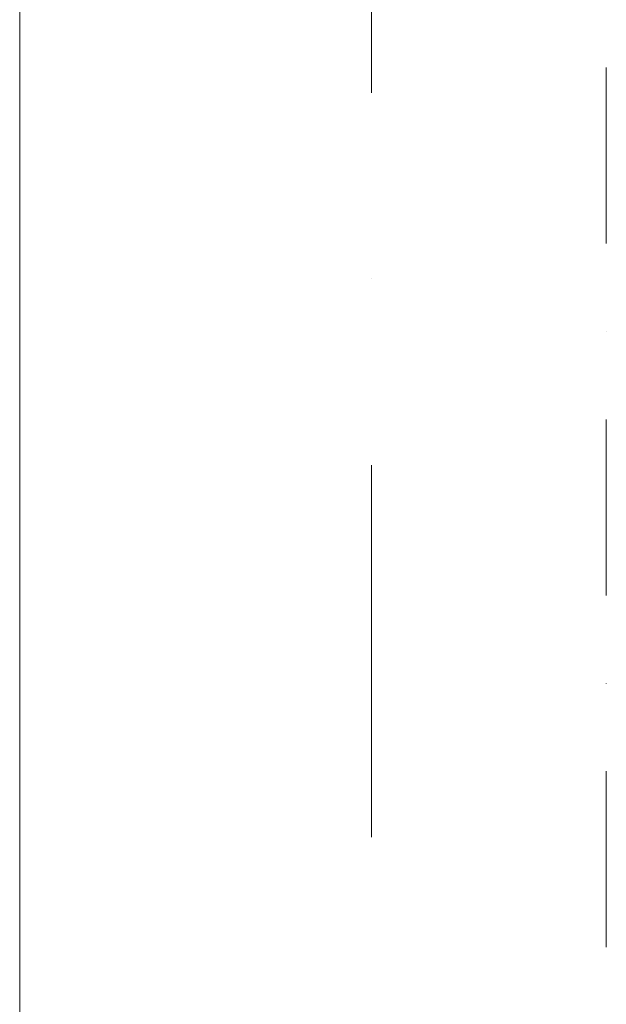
# Model space of a CAD drawing. Header units: millimetres. Extents: x 213386 to 459888, y 74252 to 208052.
# Tile 98 of 256: x 373477 to 373977, y 159488 to 160328. Entities that reach past the tile are written whole.
import ezdxf

# ---------------------------------------------------------------- set-up
doc = ezdxf.new("R2010")
doc.units = ezdxf.units.MM
for name, pattern in [('CK_Čerchovaná 50', [6, 3, -1.5, 0, -1.5]), ('ČERCHOVANÁ', [25.4, 12.7, -6.35, 0, -6.35]), ('ČÁRKOVANÁ01-01', [2, 1, -1])]:
    doc.linetypes.add(name, pattern=pattern)
for name, color, linetype, lineweight in [('FASÁDA DETAILNÍ', 255, 'Continuous', 0), ('NOVÁ TENKÁ', 255, 'Continuous', 0), ('OSY', 255, 'Continuous', 0), ('TENKA', 255, 'Continuous', 0)]:
    doc.layers.add(name, color=color, linetype=linetype, lineweight=lineweight)

msp = doc.modelspace()

# ---------------------------------------------------------------- linework, layer by layer
at = {"layer": 'FASÁDA DETAILNÍ', "ltscale": 5}
msp.add_lwpolyline([(373969.138, 145732.154), (373969.138, 145932.154), (373476.638, 145932.154), (373476.638, 168732.154), (373969.14, 168732.154), (373969.14, 168932.154)], dxfattribs=at)
at = {"layer": 'NOVÁ TENKÁ', "linetype": 'ČÁRKOVANÁ01-01', "ltscale": 250}
msp.add_lwpolyline([(373476.638, 152232.154), (373476.638, 152232.154), (373476.638, 152832.154), (373476.638, 152832.154), (373476.638, 157032.154), (373476.638, 157032.154), (373476.638, 157632.154), (373476.638, 157632.154), (373476.638, 161832.154), (373476.638, 161832.154), (373476.638, 162432.154), (373476.638, 162432.154), (373476.638, 167232.154)], dxfattribs=at)
at = {"layer": 'OSY', "linetype": 'ČERCHOVANÁ', "ltscale": 25}
msp.add_line((373776.638, 170109.563), (373776.638, 145530.044), dxfattribs=at)
at = {"layer": 'TENKA', "linetype": 'CK_Čerchovaná 50', "ltscale": 50}
msp.add_line((373976.638, 145732.154), (373976.638, 168482.154), dxfattribs=at)

doc.saveas('drawing.dxf')
